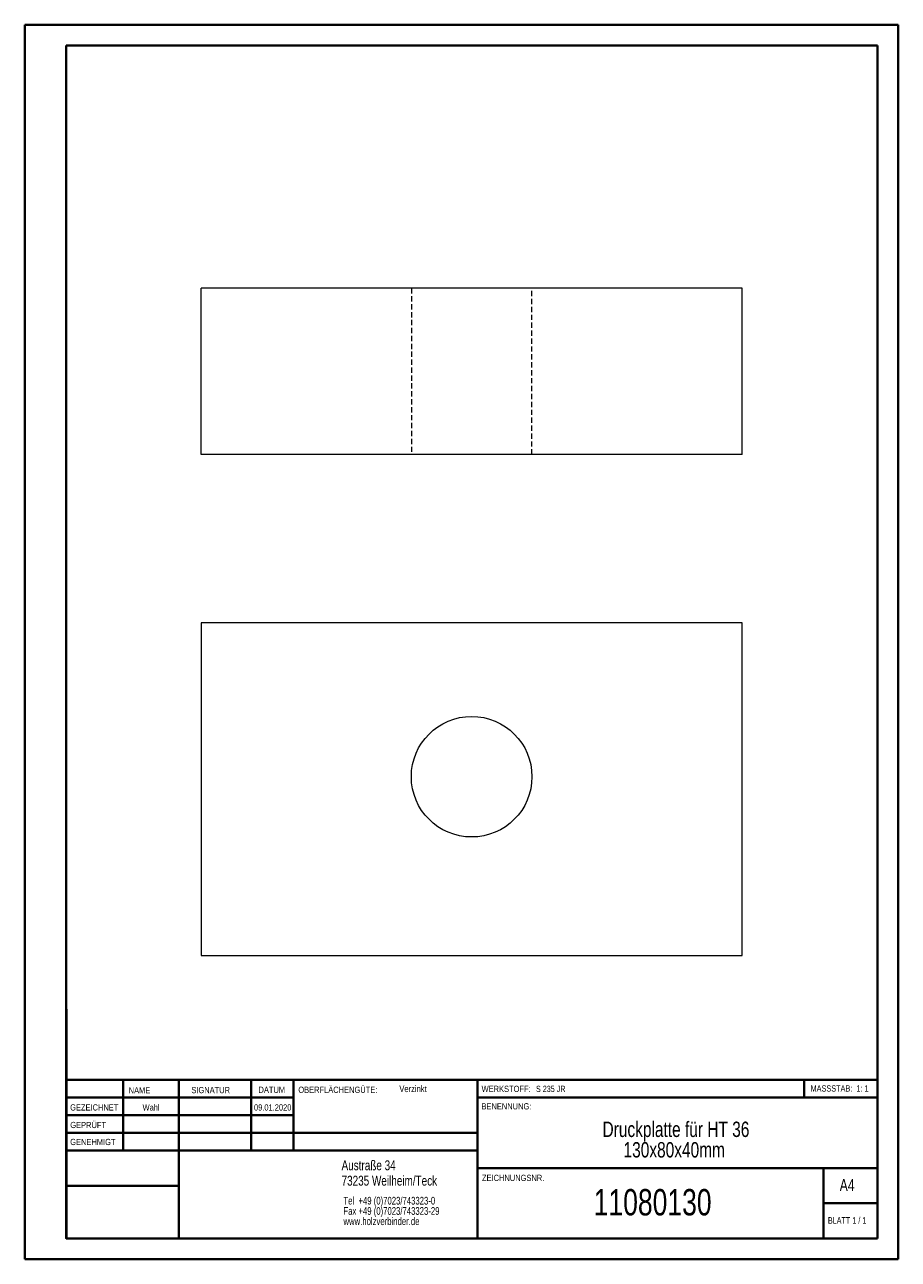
# Model space of a CAD drawing. Header units: millimetres. Extents: x 0 to 210, y 0 to 297.
import ezdxf

# ---------------------------------------------------------------- set-up
doc = ezdxf.new("R2010")
doc.units = ezdxf.units.MM
doc.linetypes.add('HIDDEN', pattern=[1.905, 1.27, -0.635])
doc.styles.add('SLDTEXTSTYLE0', font='TXT', dxfattribs={"width": 0.75})
doc.styles.add('SLDTEXTSTYLE1', font='TXT', dxfattribs={"width": 0.681818})
doc.styles.add('SLDTEXTSTYLE2', font='TXT', dxfattribs={"width": 0.7})
doc.styles.add('SLDTEXTSTYLE3', font='TXT', dxfattribs={"width": 0.6875})

# ---------------------------------------------------------------- blocks, each defined once
blk = doc.blocks.new('SW_NOTE_0')
at = {"color": 0, "linetype": 'Continuous', "lineweight": 0, "char_height": 1.8521, "attachment_point": 1, "style": 'SLDTEXTSTYLE0'}
for s, insert in [('Tel  +49 (0)7023/743323-0', (0, 2.39)), ('Fax +49 (0)7023/743323-29', (0, -0.08)), ('www.holzverbinder.de', (0, -2.55))]:
    blk.add_mtext(s, dxfattribs=dict(at, insert=insert))
blk = doc.blocks.new('SW_NOTE_1')
at = {"color": 0, "linetype": 'Continuous', "lineweight": 0, "char_height": 3.7042, "attachment_point": 2, "style": 'SLDTEXTSTYLE0'}
for s, insert in [('Druckplatte für HT 36', (24.37, 4.77)), ('130x80x40mm', (23.96, -0.16))]:
    blk.add_mtext(s, dxfattribs=dict(at, insert=insert))

msp = doc.modelspace()

# ---------------------------------------------------------------- linework, layer by layer
at = {"color": 7, "linetype": 'Continuous', "lineweight": 40}
for p, q in [((0.08, 0.21), (0.08, 297.21)), ((0.08, 297.21), (210.08, 297.21)), ((210.08, 0.21), (210.08, 297.21)), ((210.08, 292.21), (210.08, 297.21)), ((10.08, 292.21), (205.08, 292.21)), ((10.08, 5.21), (10.08, 292.21)), ((205.08, 5.21), (205.08, 292.21)), ((10.11, 60.37), (10.11, 5.12)), ((205.08, 43.37), (10.11, 43.37)), ((23.71, 43.37), (23.71, 26.37)), ((37.1, 43.37), (37.1, 5.12)), ((54.51, 43.37), (54.51, 26.37)), ((64.71, 26.37), (64.71, 43.37)), ((108.91, 43.37), (108.91, 5.12)), ((187.47, 39.12), (187.47, 43.37)), ((64.71, 39.1), (10.11, 39.1)), ((205.08, 39.12), (108.91, 39.12)), ((64.71, 34.87), (10.11, 34.87)), ((108.91, 30.62), (10.11, 30.62)), ((108.91, 26.37), (10.11, 26.37)), ((108.91, 22.12), (205.08, 22.12)), ((192.08, 5.21), (192.08, 22.21)), ((37.1, 17.87), (10.11, 17.87)), ((10.11, 13.71), (10.08, 13.71)), ((205.08, 13.71), (192.08, 13.71)), ((10.11, 9.46), (10.08, 9.46)), ((10.08, 5.21), (205.08, 5.21)), ((205.08, 5.21), (180.99, 5.21)), ((0.08, 0.21), (210.08, 0.21))]:
    msp.add_line(p, q, dxfattribs=at)
at = {"color": 7, "linetype": 'Continuous', "lineweight": 15}
for p, q in [((42.52, 193.8), (42.52, 233.8)), ((172.52, 233.8), (42.52, 233.8)), ((172.52, 193.8), (172.52, 233.8)), ((172.52, 193.8), (42.52, 193.8)), ((172.52, 153.31), (42.52, 153.31)), ((42.52, 153.31), (42.52, 73.31)), ((172.52, 73.31), (172.52, 153.31)), ((42.52, 73.31), (172.52, 73.31))]:
    msp.add_line(p, q, dxfattribs=at)
at = {"color": 7, "linetype": 'HIDDEN', "lineweight": 0}
for p, q in [((93.02, 233.8), (93.02, 193.8)), ((122.02, 193.8), (122.02, 233.8))]:
    msp.add_line(p, q, dxfattribs=at)
at = {"color": 7, "linetype": 'Continuous', "lineweight": 0}
for p, q in [((64.71, 39.12), (10.11, 39.12)), ((23.71, 5.21), (23.71, 5.12)), ((54.51, 5.21), (54.51, 5.12))]:
    msp.add_line(p, q, dxfattribs=at)
at = {"color": 7, "linetype": 'Continuous', "lineweight": 15}
msp.add_circle((107.52, 116.31), 14.5, dxfattribs=at)

# ---------------------------------------------------------------- block references
at = {"color": 7, "linetype": 'Continuous', "lineweight": 0}
for name, p in [('SW_NOTE_1', (132.26, 28.57)), ('SW_NOTE_0', (76.7, 12.85))]:
    msp.add_blockref(name, p, dxfattribs=at)

# ---------------------------------------------------------------- texts
for s, insert, char_height, attachment_point, style in [('NAME', (25.07, 41.62), 1.5, 1, 'SLDTEXTSTYLE0'), ('SIGNATUR', (40.14, 41.68), 1.5, 1, 'SLDTEXTSTYLE0'), ('DATUM', (56.28, 41.74), 1.5, 1, 'SLDTEXTSTYLE0'), ('OBERFLÄCHENGÜTE:', (65.86, 41.74), 1.5, 1, 'SLDTEXTSTYLE0'), ('Verzinkt', (90.14, 42.03), 1.587, 1, 'SLDTEXTSTYLE0'), ('WERKSTOFF:', (109.91, 41.96), 1.5, 1, 'SLDTEXTSTYLE0'), ('S 235 JR', (122.99, 41.96), 1.5, 1, 'SLDTEXTSTYLE3'), ('MASSSTAB:  1: 1', (188.99, 42.07), 1.5, 1, 'SLDTEXTSTYLE2'), ('GEZEICHNET', (11, 37.51), 1.5, 1, 'SLDTEXTSTYLE0'), ('Wahl', (30.46, 37.5), 1.499, 2, 'SLDTEXTSTYLE0'), ('09.01.2020', (59.69, 37.5), 1.499, 2, 'SLDTEXTSTYLE0'), ('BENENNUNG:', (109.88, 37.77), 1.5, 1, 'SLDTEXTSTYLE0'), ('GEPRÜFT', (11.03, 33.28), 1.5, 1, 'SLDTEXTSTYLE0'), ('GENEHMIGT', (11.02, 29.19), 1.5, 1, 'SLDTEXTSTYLE0'), ('Austraße 34', (76.25, 24.02), 2.3813, 1, 'SLDTEXTSTYLE0'), ('73235 Weilheim/Teck', (76.25, 20.32), 2.3813, 1, 'SLDTEXTSTYLE0'), ('ZEICHNUNGSNR.', (110, 20.55), 1.5, 1, 'SLDTEXTSTYLE0'), ('A4', (196, 19.52), 2.91, 1, 'SLDTEXTSTYLE0'), ('11080130', (151.03, 17.12), 6.35, 2, 'SLDTEXTSTYLE0'), ('BLATT 1 / 1', (193.16, 10.36), 1.5875, 1, 'SLDTEXTSTYLE1')]:
    msp.add_mtext(s, dxfattribs=dict(at, insert=insert, char_height=char_height, attachment_point=attachment_point, style=style))

doc.saveas('drawing.dxf')
